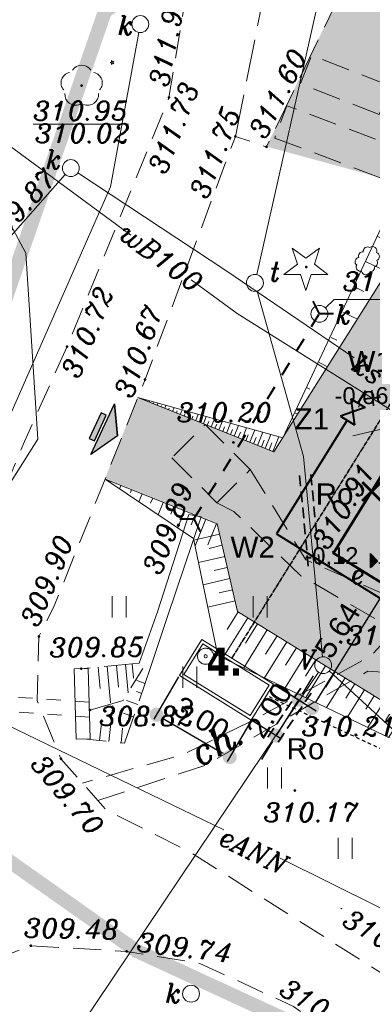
# Model space of a CAD drawing. Extents: x 4615668 to 9294084, y 5334101 to 10688993.
# Tile 17 of 37: x 4651220 to 4651233, y 5338736 to 5338771. Entities that reach past the tile are written whole.
import ezdxf
from ezdxf.enums import TextEntityAlignment as Align

# ---------------------------------------------------------------- set-up
doc = ezdxf.new("R2010")
doc.units = 0
doc.header["$MEASUREMENT"] = 0
for name, pattern in [('BUBZ02', [1.75, 1.25, -0.5]), ('BUIB05', [1, 0.5, -0.5]), ('DASHDOT', [25.4, 12.7, -6.35, 0, -6.35]), ('DASHED', [19.05, 12.7, -6.35]), ('KTCR', [1.5, 1, -0.5]), ('KTJZ01', [2, 1.5, -0.5]), ('l266_500', [1, 0.5, -0.5]), ('l423_500', [2, 1.5, -0.5]), ('l424_500', [1.5, 1, -0.5]), ('l823_500', [1.75, 1.25, -0.5]), ('l824_500', [1.75, 1.25, -0.5])]:
    doc.linetypes.add(name, pattern=pattern)
for name, color, linetype in [('52', 7, 'Continuous'), ('_bloki_instalacje_elektryczne', 102, 'Continuous'), ('DIM', 7, 'Continuous'), ('hatcz', 253, 'Continuous'), ('kreskowanie', 253, 'Continuous'), ('OPIS', 7, 'Continuous'), ('projekt', 202, 'Continuous'), ('sciany', 1, 'Continuous'), ('SZZPZ_922', 7, 'Continuous')]:
    doc.layers.add(name, color=color, linetype=linetype)
for name, color, linetype, lineweight in [('A_SZRAF', 253, 'Continuous', 5), ('A_widok', 8, 'Continuous', 0), ('budynek', 7, 'Continuous', 53), ('chodnik', 7, 'l423_500', 13), ('e_elem_naziemne', 7, 'Continuous', 13), ('eNN', 7, 'Continuous', 13), ('jezdnia', 7, 'l424_500', 13), ('k', 7, 'Continuous', 13), ('k_elem_naziemne', 7, 'Continuous', 13), ('k_opis', 7, 'Continuous', 13), ('k_rzedne', 7, 'Continuous', 13), ('mur', 7, 'Continuous', 13), ('opisy_drog', 7, 'Continuous', 13), ('pkt_wys', 7, 'Continuous', 13), ('PROJEKTOWANA_WODA', 150, 'Continuous', 40), ('przepust', 7, 'l266_500', 40), ('przepust_rzut', 7, 'l266_500', 13), ('rowy', 7, 'l266_500', 13), ('skarpa_dol', 7, 'l824_500', 13), ('skarpa_gora', 7, 'l823_500', 13), ('skarpa_umoc', 7, 'Continuous', 13), ('t', 7, 'Continuous', 13), ('t_elem_naziemne', 7, 'Continuous', 13), ('w', 7, 'Continuous', 13), ('Wymiar', 7, 'Continuous', 9), ('WYPOSAŻENIE', 223, 'Continuous', 9), ('zielen', 7, 'Continuous', 13)]:
    doc.layers.add(name, color=color, linetype=linetype, lineweight=lineweight)
doc.styles.add('ARIAL_CE', font='arial.ttf', dxfattribs={"height": 15})
doc.styles.get("Standard").update_dxf_attribs({"font": 'txt.shx'})
doc.styles.add('Style-ITALIC_1250', font='ITALIC_1250.shx')
doc.styles.add('STYLE2', font='arial.ttf')
doc.styles.add('tomek14', font='ISOCP.shx', dxfattribs={"height": 14})
doc.styles.add('txt', font='TXT', dxfattribs={"height": 0.2})
doc.dimstyles.new('1-500', dxfattribs={"dimtxt": 1, "dimasz": 0.5, "dimexe": 0.18, "dimexo": 0.0625, "dimgap": 0.3, "dimtad": 1, "dimzin": 0, "dimdsep": 46, "dimtxsty": 'STYLE2', "dimblk": 'DOT', "dimcen": 0.09, "dimadec": 0, "dimazin": 0, "dimtfac": 1, "dimtmove": 0, "dimatfit": 0, "dimldrblk": 'DOT', "dimfxl": 0, "dimtolj": 1, "dimtzin": 0, "dimarcsym": 0})

# ---------------------------------------------------------------- blocks, each defined once
blk = doc.blocks.new('G$CA76AC6B6')
at = {"layer": '_bloki_instalacje_elektryczne', "linetype": 'DASHED', "lineweight": 35, "ltscale": 0.03}
for p, q in [((2.452, 14.721), (2.77, 11.338)), ((2.85, 14.758), (3.168, 11.376)), ((2.494, 7.168), (1.315, 5.415)), ((2.858, 6.992), (1.655, 5.204))]:
    blk.add_line(p, q, dxfattribs=at)
for points in [[(11.465, 1.416), (14.031, 5.309), (17.167, 4.666), (19.248, 6.569)], [(11.812, 1.25), (14.208, 4.884), (17.28, 4.255), (19.505, 6.289)]]:
    blk.add_lwpolyline(points, dxfattribs=at)
at = {"layer": 'PROJEKTOWANA_WODA'}
for p, q in [((4.791, 17.725), (4.518, 17.286)), ((4.265, 17.439), (4.403, 16.522)), ((4.265, 17.439), (4.772, 17.133)), ((4.772, 17.133), (3.896, 16.828)), ((3.896, 16.828), (4.403, 16.522)), ((4.141, 16.68), (1.631, 12.645)), ((1.631, 12.645), (16.403, 3.455)), ((21.501, 11.648), (19.442, 12.929)), ((16.403, 3.455), (21.501, 11.648)), ((18.141, 6.33), (18.727, 6.409)), ((18.141, 6.33), (18.824, 5.702)), ((18.727, 6.409), (18.237, 5.623)), ((18.237, 5.623), (18.824, 5.702))]:
    blk.add_line(p, q, dxfattribs=at)
at = {"layer": 'sciany', "color": 11, "lineweight": 0, "ltscale": 40, "const_width": 0.06}
for points in [[(4.76, 17.439), (5.322, 17.501)], [(5.01, 17.751), (5.072, 17.189)], [(6.55, 17.682), (6.612, 17.12)], [(6.3, 17.37), (6.863, 17.432)], [(6.352, 16.908), (6.414, 16.345)], [(7.248, 16.731), (7.81, 16.794)], [(7.498, 17.044), (7.56, 16.481)], [(6.101, 16.595), (6.664, 16.657)], [(8.79, 15.724), (9.352, 15.786)], [(9.04, 16.037), (9.102, 15.474)], [(8.635, 15.445), (8.697, 14.882)], [(8.385, 15.132), (8.947, 15.195)], [(14.551, 12.239), (14.613, 11.676)], [(14.301, 11.926), (14.863, 11.989)], [(15.956, 11.357), (16.018, 10.794)], [(15.706, 11.045), (16.268, 11.107)], [(17.197, 10.251), (17.259, 9.688)], [(16.947, 9.938), (17.509, 10)], [(18.106, 7.235), (18.435, 7.696)], [(18.04, 7.63), (18.501, 7.301)]]:
    blk.add_lwpolyline(points, dxfattribs=at)
at = {"layer": 'Wymiar', "color": 242, "linetype": 'DASHED', "lineweight": 30, "ltscale": 0.01}
for points in [[(9.388, 23.252), (0.042, 8.231)], [(10.146, 22.957), (9.594, 23.3)], [(24.408, 19.76), (24.96, 19.417)], [(25.008, 19.21), (16.434, 5.43)], [(13.833, 1.037), (1.327, 6.877)], [(15.676, 5.725), (16.227, 5.382)], [(16.282, 5.171), (14.042, 1.105)]]:
    blk.add_lwpolyline(points, dxfattribs=at)
at = {"layer": 'Wymiar', "color": 242, "lineweight": 30, "ltscale": 40}
for centre in [(9.467, 23.379), (25.087, 19.338), (16.355, 5.302), (13.969, 0.973)]:
    blk.add_circle(centre, 0.15, dxfattribs=at)
at = {"layer": '_bloki_instalacje_elektryczne', "linetype": 'DASHED', "lineweight": 35, "ltscale": 0.03, "char_height": 0.75, "width": 36.84588, "attachment_point": 1}
for insert in [(3.021, 14.438), (1.991, 5.389), (18.071, 4.752), (13.741, 3.873)]:
    blk.add_mtext('{\\fArial|b0|i0|c238|p34;Ro}', dxfattribs=dict(at, insert=insert))
at = {"layer": 'OPIS', "color": 242, "linetype": 'ByBlock', "char_height": 0.75, "width": 36.84588, "attachment_point": 1}
for s, insert in [('{\\fArial|b0|i0|c238|p34;S1}', (7.66, 23.769)), ('{\\fArial|b0|i0|c238|p34;S2}', (25.679, 19.878)), ('{\\fArial|b0|i0|c238|p34;W1}', (4.151, 19.144)), ('{\\fArial|b0|i0|c238|p34;S3}', (16.262, 6.327)), ('{\\fArial|b0|i0|c238|p34;Ro}', (6.619, 3.444)), ('{\\fArial|b0|i0|c238|p34;S4}', (13.636, 0.776))]:
    blk.add_mtext(s, dxfattribs=dict(at, insert=insert))
at = {"layer": 'PROJEKTOWANA_WODA', "char_height": 0.75, "width": 36.84588, "attachment_point": 1}
for s, insert in [('{\\fArial|b0|i0|c238|p34;Z1}', (2.274, 17.103)), ('{\\fArial|b0|i0|c238|p34;W2}', (0, 12.547)), ('{\\fArial|b0|i0|c238|p34;Tr}', (18.973, 7.482)), ('{\\fArial|b0|i0|c238|p34;Z2}', (18.865, 5.64)), ('{\\fArial|b0|i0|c238|p34;W3}', (16.379, 3.368))]:
    blk.add_mtext(s, dxfattribs=dict(at, insert=insert))
blk = doc.blocks.new('G$CE3CC9D66')
at = {"layer": 'Wymiar', "color": 242, "linetype": 'DASHED', "lineweight": 30, "ltscale": 0.01}
for points in [[(10.146, 22.957), (9.467, 23.379), (0.042, 8.231)], [(15.676, 5.725), (16.355, 5.302)]]:
    blk.add_lwpolyline(points, dxfattribs=at)
at = {"layer": 'Wymiar', "color": 242, "lineweight": 30, "ltscale": 40}
for centre in [(25.087, 19.338), (16.355, 5.302)]:
    blk.add_circle(centre, 0.15, dxfattribs=at)
at = {"layer": 'Wymiar', "lineweight": 0, "ltscale": 40}
blk.add_blockref('G$CA76AC6B6', (0, 0), dxfattribs=at)
blk = doc.blocks.new('G$C46D5DCE7')
at = {"linetype": 'DASHDOT', "lineweight": 0, "ltscale": 0.1}
for p, q in [((1398.2, 1663.5), (1377.2, 1663.5)), ((1387.7, 1674), (1387.7, 1653)), ((0, 1181.8), (16.8, 1181.8)), ((8, 1188.9), (8, 1174.1)), ((1398.2, 10.5), (1377.2, 10.5)), ((1387.7, 0), (1387.7, 21))]:
    blk.add_line(p, q, dxfattribs=at)
at = {"lineweight": 0, "ltscale": 40}
for p, q in [((1380.2, 1656), (1395.2, 1656)), ((1380.2, 18), (1395.2, 18))]:
    blk.add_line(p, q, dxfattribs=at)
for points in [[(1380.2, 1656), (1395.2, 1656), (1395.2, 1671), (1380.2, 1671)], [(14, 1175.8), (14, 1187.8), (2, 1187.8), (2, 1175.8)], [(1380.2, 18), (1395.2, 18), (1395.2, 3), (1380.2, 3)]]:
    blk.add_lwpolyline(points, close=True, dxfattribs=at)
at = {"linetype": 'DASHDOT', "lineweight": 0, "ltscale": 0.1}
for points in [[(1381.2, 1657), (1394.2, 1657), (1394.2, 1670), (1381.2, 1670)], [(13.2, 1176.6), (13.2, 1187), (2.8, 1187), (2.8, 1176.6)], [(1381.2, 17), (1394.2, 17), (1394.2, 4), (1381.2, 4)]]:
    blk.add_lwpolyline(points, close=True, dxfattribs=at)
blk = doc.blocks.new('G$CB8F5CD2F')
at = {"layer": 'sciany', "color": 0, "lineweight": 0, "ltscale": 40}
blk.add_line((153.7, 509), (0, 355.3), dxfattribs=at)
at = {"layer": 'Wymiar', "lineweight": 0, "ltscale": 40}
blk.add_blockref('G$C46D5DCE7', (124.4, 60.5), dxfattribs=at)
blk = doc.blocks.new('WYS')
at = {"layer": '52', "color": 67, "linetype": 'Continuous'}
blk.add_circle((0, 0), 0.08, dxfattribs=at)
blk = doc.blocks.new('506_5')
at = {"layer": 'k_elem_naziemne', "color": 24, "linetype": 'Continuous', "lineweight": 13}
blk.add_circle((0, 0), 0.3, dxfattribs=at)
blk = doc.blocks.new('506_5_1')
at = {"layer": 't_elem_naziemne', "color": 7, "linetype": 'Continuous', "lineweight": 13}
blk.add_circle((0, 0), 0.3, dxfattribs=at)
blk = doc.blocks.new('DI')
at = {"layer": 'SZZPZ_922', "color": 7, "linetype": 'Continuous', "lineweight": 13}
for p, q in [((-0.74, 0), (-0.23, 0.16)), ((-0.23, 0.7), (0.09, 0.27)), ((-0.23, 0.16), (-0.23, 0.7)), ((0.09, 0.27), (0.6, 0.43)), ((0.6, 0.43), (0.28, 0)), ((-0.23, -0.17), (-0.74, 0)), ((-0.23, -0.7), (-0.23, -0.17)), ((0.09, -0.27), (-0.23, -0.7)), ((0.6, -0.43), (0.09, -0.27)), ((0.28, 0), (0.6, -0.43))]:
    blk.add_line(p, q, dxfattribs=at)
blk.add_circle((0, 0), 0.0203, dxfattribs=at)
blk = doc.blocks.new('922_5')
at = {"layer": 'zielen', "linetype": 'Continuous', "lineweight": 13}
h = blk.add_hatch(color=96, dxfattribs=at)
edge = h.paths.add_edge_path()
edge.add_arc((0, 0), 0.05, 0, 360)
at = {"layer": 'zielen', "color": 96, "linetype": 'Continuous', "lineweight": 13}
for centre, start, end in [((0.005, 0.357), 30.1243, 149.8757), ((-0.352, 0.098), 101.9988, 221.9759), ((0.362, 0.098), 318.0241, 78.0012), ((-0.215, -0.321), 174.335, 293.7607), ((0.225, -0.321), 246.2393, 5.665)]:
    blk.add_arc(centre, 0.375, start, end, dxfattribs=at)
blk = doc.blocks.new('501_5_2')
at = {"layer": 'e_elem_naziemne', "linetype": 'Continuous', "lineweight": 13}
h = blk.add_hatch(color=7, dxfattribs=at)
edge = h.paths.add_edge_path()
edge.add_arc((0, 0), 0.125, 0, 360)
blk = doc.blocks.new('921_5')
at = {"layer": 'zielen', "linetype": 'Continuous', "lineweight": 13}
h = blk.add_hatch(color=96, dxfattribs=at)
edge = h.paths.add_edge_path()
edge.add_arc((0, 0), 0.05, 0, 360)
at = {"layer": 'zielen', "color": 96, "linetype": 'Continuous', "lineweight": 13, "flags": 128}
blk.add_lwpolyline([(-0.01, -0.83), (0.17, -0.26), (0.77, -0.26), (0.29, 0.1), (0.47, 0.67), (-0.01, 0.32), (-0.5, 0.67), (-0.31, 0.1), (-0.8, -0.26), (-0.2, -0.26)], close=True, dxfattribs=at)
blk = doc.blocks.new('801_5')
at = {"layer": 'pkt_wys', "linetype": 'Continuous', "lineweight": 13}
h = blk.add_hatch(color=7, dxfattribs=at)
edge = h.paths.add_edge_path()
edge.add_arc((0, 0), 0.05, 0, 360)
blk = doc.blocks.new('940_5')
at = {"layer": 'zielen', "color": 7, "linetype": 'Continuous', "lineweight": 13}
for p, q in [((-2.71, 0.51), (-2.71, 1.26)), ((-2.21, 0.51), (-2.21, 1.26)), ((2.29, 0.51), (2.29, 1.26)), ((2.79, 0.51), (2.79, 1.26)), ((-0.21, -1.99), (-0.21, -1.24)), ((0.29, -1.99), (0.29, -1.24))]:
    blk.add_line(p, q, dxfattribs=at)
blk = doc.blocks.new('G$C3390F2A0')
at = {"layer": 'budynek', "color": 7, "linetype": 'Continuous', "lineweight": 53, "flags": 128}
blk.add_lwpolyline([(112.069, 124.278), (101.783, 130.631), (104.419, 134.898), (114.704, 128.545)], close=True, dxfattribs=at)
at = {"layer": 'chodnik', "color": 7, "linetype": 'KTCR', "lineweight": 13}
blk.add_line((96.051, 134.013), (97.652, 132.411), dxfattribs=at)
at = {"layer": 'chodnik', "color": 7, "linetype": 'KTCR', "lineweight": 13, "flags": 128}
for points in [[(97.258, 161.155), (96.479, 149.993), (95.95, 146.814), (92.335, 137.962), (90.83, 134.595), (88.485, 129.065), (85.987, 121.922), (83.874, 117.569), (83.874, 117.569), (83.874, 117.569), (71.717, 101.681), (68.198, 95.709), (63.915, 87.328), (58.167, 76.235), (58.168, 76.211)], [(116.626, 108.389), (114.554, 108.033), (114.554, 108.033), (114.554, 108.033), (106.236, 113.966), (96.717, 119.999), (93.715, 121.509), (92.12, 123.324), (91.281, 125.389), (91.337, 127.664), (91.881, 128.75), (95.101, 136.793), (95.101, 136.793), (98.306, 145.43), (99.411, 145.057)], [(97.652, 132.411), (98.834, 133.592), (97.233, 135.194), (96.051, 134.013)], [(98.834, 133.592), (100.799, 130.39), (105.499, 128.336)], [(97.652, 132.411), (98.255, 132.111), (100.626, 129.819), (103.534, 128.14), (103.464, 127.359), (103.111, 126.968), (98.796, 124.621), (96.462, 123.482), (92.882, 122.457)], [(93.423, 121.841), (97.241, 123.092), (103.008, 126.436), (103.539, 126.402), (107.403, 121.79), (107.299, 119.317), (104.569, 115.022)], [(66.567, 85.581), (68.455, 89.585), (71.907, 95.028), (75.561, 101.137), (86.607, 114.957), (91.05, 116.682)], [(91.05, 116.682), (94.448, 116.483), (97.042, 116.054), (100.367, 114.528), (112.897, 105.533), (112.897, 105.533), (121.73, 97.085), (136.288, 85.332), (136.288, 85.332), (140.543, 78.104), (140.543, 78.104)]]:
    blk.add_lwpolyline(points, dxfattribs=at)
for points in [[(103.405, 146.208), (100.613, 147.301), (101.009, 148.313), (103.801, 147.219)], [(99.702, 145.37), (103.508, 143.938), (103.94, 145.085), (100.133, 146.517)]]:
    blk.add_lwpolyline(points, close=True, dxfattribs=at)
at = {"layer": 'eNN', "color": 1, "linetype": 'Continuous', "lineweight": 13, "flags": 128}
for points in [[(86.136, 126.49), (91.295, 134.671), (90.871, 141.279), (88.215, 146.238), (85.263, 152.307)], [(78.852, 117.589), (84.667, 127.2), (97.9, 120.803)], [(99.894, 119.788), (108.838, 115.343), (108.736, 115.104), (105.035, 109.667)]]:
    blk.add_lwpolyline(points, dxfattribs=at)
at = {"layer": 'jezdnia', "color": 7, "linetype": 'KTJZ01', "lineweight": 13, "flags": 128}
for points in [[(98.306, 145.43), (100.157, 154.619), (99.991, 161.063), (99.991, 161.063)], [(114.426, 159.847), (107.518, 157.234), (104.849, 154.962), (102.693, 151.862), (99.411, 145.057)]]:
    blk.add_lwpolyline(points, dxfattribs=at)
at = {"layer": 'k', "color": 24, "linetype": 'Continuous', "lineweight": 13}
for p, q in [((92.721, 144.137), (98, 140.639)), ((81.262, 131.599), (92.272, 144.077)), ((98, 140.639), (102.524, 137.562))]:
    blk.add_line(p, q, dxfattribs=at)
at = {"layer": 'k', "color": 24, "linetype": 'Continuous', "lineweight": 13, "flags": 128}
blk.add_lwpolyline([(89.556, 134.738), (90.389, 135.693), (93.872, 143.64), (94.88, 149.122)], dxfattribs=at)
at = {"layer": 'k_rzedne', "color": 24, "linetype": 'Continuous', "lineweight": 13, "flags": 128}
blk.add_lwpolyline([(101.501, 139.335), (101.812, 139.639), (104.563, 139.639)], dxfattribs=at)
at = {"layer": 'mur', "color": 7, "linetype": 'Continuous', "lineweight": 13}
for p, q in [((93.089, 126.528), (92.589, 126.516)), ((92.589, 126.516), (92.653, 124.024)), ((93.089, 126.528), (93.153, 124.036)), ((93.153, 124.036), (92.653, 124.024))]:
    blk.add_line(p, q, dxfattribs=at)
at = {"layer": 'przepust', "color": 7, "linetype": 'Continuous', "lineweight": 40}
for p, q in [((101.009, 138.671), (101.27, 139.097)), ((100.488, 137.818), (100.748, 138.244)), ((99.966, 136.964), (100.227, 137.391)), ((99.445, 136.111), (99.705, 136.538)), ((98.923, 135.258), (99.184, 135.685)), ((98.401, 134.405), (98.662, 134.831)), ((97.88, 133.551), (98.141, 133.978)), ((97.358, 132.698), (97.619, 133.125)), ((96.837, 131.845), (97.098, 132.272))]:
    blk.add_line(p, q, dxfattribs=at)
at = {"layer": 'przepust', "color": 7, "linetype": 'Continuous', "lineweight": 40, "flags": 128}
for points in [[(101.787, 139.128), (101.287, 139.125), (101.062, 139.571)], [(96.337, 131.842), (96.837, 131.845), (97.062, 131.399)]]:
    blk.add_lwpolyline(points, dxfattribs=at)
at = {"layer": 'przepust_rzut', "color": 7, "linetype": 'BUIB05', "lineweight": 13, "flags": 128}
for points in [[(93.108, 125.333), (82.738, 126.044), (72.636, 128.217)], [(93.135, 124.799), (82.581, 125.569), (72.479, 127.71)]]:
    blk.add_lwpolyline(points, dxfattribs=at)
at = {"layer": 'rowy', "color": 7, "linetype": 'Continuous', "lineweight": 13, "flags": 128}
for points in [[(97.088, 131.921), (96.659, 131.994), (95.542, 128.536), (94.893, 126.717)], [(97.088, 131.921), (95.898, 128.381), (95.3, 126.564)]]:
    blk.add_lwpolyline(points, dxfattribs=at)
at = {"layer": 'skarpa_dol', "color": 7, "linetype": 'BUBZ02', "lineweight": 13, "flags": 128}
blk.add_lwpolyline([(93.147, 125.051), (94.327, 125.394), (95.028, 126.53)], dxfattribs=at)
at = {"layer": 'skarpa_gora', "color": 7, "linetype": 'BUBZ02', "lineweight": 13}
blk.add_line((94.893, 126.717), (92.839, 126.522), dxfattribs=at)
at = {"layer": 'skarpa_gora', "color": 7, "linetype": 'BUBZ02', "lineweight": 13, "flags": 128}
blk.add_lwpolyline([(95.3, 126.564), (94.374, 123.875), (92.903, 124.03)], dxfattribs=at)
at = {"layer": 'skarpa_umoc', "color": 7, "linetype": 'Continuous', "lineweight": 13}
for p, q in [((93.754, 126.609), (93.878, 125.309)), ((94.089, 126.641), (94.163, 125.862)), ((94.406, 126.671), (94.502, 125.666)), ((94.649, 126.694), (94.698, 126.183)), ((93.44, 126.579), (93.512, 125.817)), ((95.105, 125.999), (94.805, 126.102)), ((94.984, 125.646), (94.796, 125.71)), ((93.823, 123.933), (93.958, 125.22)), ((94.848, 125.252), (94.448, 125.389)), ((94.698, 124.817), (94.333, 124.943)), ((93.49, 123.968), (93.566, 124.685)), ((94.251, 123.888), (94.306, 124.409))]:
    blk.add_line(p, q, dxfattribs=at)
at = {"layer": 't', "color": 30, "linetype": 'Continuous', "lineweight": 13, "flags": 128}
for points in [[(99.063, 140.518), (104.126, 163.066)], [(101.391, 126.947), (100.722, 134.063), (99.078, 139.935)], [(89.49, 108.845), (89.751, 109.272), (99.334, 123.557), (101.252, 126.401)], [(101.636, 126.449), (110.604, 118.184), (111.412, 117.469)]]:
    blk.add_lwpolyline(points, dxfattribs=at)
at = {"layer": 'w', "color": 160, "linetype": 'Continuous', "lineweight": 13, "flags": 128}
for points in [[(82.968, 152.394), (83.071, 150.431), (94.602, 141.916)], [(96.743, 140.336), (98.365, 139.138), (107.387, 133.466)]]:
    blk.add_lwpolyline(points, dxfattribs=at)
at = {"layer": 'e_elem_naziemne', "color": 7, "linetype": 'Continuous', "lineweight": 13, "rotation": 304.4469932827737}
blk.add_blockref('501_5_2', (102.085, 130.364), dxfattribs=at)
at = {"layer": 'k_elem_naziemne', "color": 24, "linetype": 'Continuous', "lineweight": 13}
for p, rotation in [((94.934, 149.418), 278.7330045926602), ((92.471, 144.302), 270.0657799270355), ((101.287, 139.125), 308.3798370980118), ((96.733, 114.978), 282.0044707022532)]:
    blk.add_blockref('506_5', p, dxfattribs=dict(at, rotation=rotation))
at = {"layer": 'pkt_wys', "color": 7, "linetype": 'Continuous', "lineweight": 13}
for p in [(95.95, 146.814), (98.306, 145.43), (99.411, 145.057), (92.335, 137.962), (95.101, 136.793), (98.235, 134.559), (96.837, 131.845), (101.781, 130.669), (91.337, 127.664), (92.839, 126.522), (93.147, 125.051), (100.61, 123.78), (92.12, 123.324), (100.416, 122.195), (91.05, 116.682), (94.448, 116.483)]:
    blk.add_blockref('801_5', p, dxfattribs=at)
at = {"layer": 'pkt_wys', "color": 7, "linetype": 'Continuous', "lineweight": 13, "xscale": 0.1, "yscale": 0.1, "zscale": 0.1, "rotation": 0.06577989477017}
blk.add_blockref('WYS', (102.064, 118.001), dxfattribs=at)
at = {"layer": 't_elem_naziemne', "color": 7, "linetype": 'Continuous', "lineweight": 13}
for p, rotation in [((98.997, 140.224), 287.2078462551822), ((101.419, 126.649), 270.0657798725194)]:
    blk.add_blockref('506_5_1', p, dxfattribs=dict(at, rotation=rotation))
at = {"layer": 'zielen', "color": 96, "linetype": 'Continuous', "lineweight": 13}
for name, p in [('922_5', (92.85, 147.231)), ('921_5', (100.819, 140.788))]:
    blk.add_blockref(name, p, dxfattribs=at)
at = {"layer": 'zielen', "color": 96, "linetype": 'Continuous', "lineweight": 13, "xscale": 0.1, "yscale": 0.1, "zscale": 0.1, "rotation": 0.06577989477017}
blk.add_blockref('DI', (93.938, 148.052), dxfattribs=at)
at = {"layer": 'zielen', "color": 7, "linetype": 'Continuous', "lineweight": 13}
for p in [(96.646, 127.835), (102.156, 121.756)]:
    blk.add_blockref('940_5', p, dxfattribs=at)
at = {"layer": 'e_elem_naziemne', "color": 7, "linetype": 'Continuous', "lineweight": 13, "style": 'Style-ITALIC_1250'}
blk.add_text('e', height=0.68, dxfattribs=at).set_placement((102.387, 129.539))
at = {"layer": 'eNN', "color": 1, "linetype": 'Continuous', "lineweight": 13, "insert": (97.66, 120.319), "char_height": 0.68, "attachment_point": 7, "rotation": 333.5733, "line_spacing_factor": 0.722892, "style": 'txt'}
blk.add_mtext('\\FITALIC_1250.shx;eANN', dxfattribs=at)
at = {"layer": 'k_elem_naziemne', "color": 24, "linetype": 'Continuous', "lineweight": 13, "style": 'Style-ITALIC_1250'}
for p in [(94.13, 149.035), (91.57, 144.273), (101.842, 138.768), (95.812, 114.658)]:
    blk.add_text('k', height=0.68, dxfattribs=at).set_placement(p)
at = {"layer": 'k_opis', "color": 24, "linetype": 'Continuous', "lineweight": 13, "insert": (102.368, 137.171), "char_height": 0.68, "attachment_point": 7, "rotation": 325.7893, "line_spacing_factor": 0.722892, "style": 'txt'}
blk.add_mtext('\\FITALIC_1250.shx;ks', dxfattribs=at)
at = {"layer": 'k_rzedne', "color": 24, "linetype": 'Continuous', "lineweight": 13, "style": 'Style-ITALIC_1250'}
blk.add_text('311.08', height=0.68, dxfattribs=at).set_placement((102.112, 139.939))
at = {"layer": 'k_rzedne', "color": 24, "linetype": 'Continuous', "lineweight": 13, "char_height": 0.68, "line_spacing_factor": 0.722892, "style": 'txt'}
for s, insert, attachment_point, rotation in [('\\FITALIC_1250.shx;\\L310.95', (91.13, 145.997), 7, 0.0658), ('\\FITALIC_1250.shx;310.02', (91.195, 145.877), 1, 0.0658), ('\\FITALIC_1250.shx;309.87', (89.257, 141.85), 1, 48.2079)]:
    blk.add_mtext(s, dxfattribs=dict(at, insert=insert, attachment_point=attachment_point, rotation=rotation))
at = {"layer": 'opisy_drog', "color": 7, "linetype": 'Continuous', "lineweight": 13, "style": 'Style-ITALIC_1250'}
blk.add_text('ch.', height=0.94, rotation=29.5206, dxfattribs=at).set_placement((97.683, 123.922), align=Align.MIDDLE_CENTER)
at = {"layer": 'pkt_wys', "color": 7, "linetype": 'Continuous', "lineweight": 13, "style": 'Style-ITALIC_1250'}
for s, rotation, p in [('311.90', 79.0543, (95.914, 147.147)), ('311.60', 63.2962, (99.362, 145.288)), ('311.73', 69.2028, (95.83, 144.036)), ('311.75', 69.0997, (97.301, 143.157)), ('310.72', 67.9058, (92.742, 136.786)), ('310.67', 71.0482, (94.642, 136.085)), ('310.91', 58.929, (101.568, 130.694)), ('309.89', 69.6236, (95.64, 129.805)), ('309.90', 67.6572, (91.295, 127.951)), ('309.85', 0.4035, (91.711, 126.936)), ('309.70', 309.9575, (91.006, 123.122)), ('309.48', 358.9391, (90.8, 116.981)), ('309.74', 352.7555, (94.782, 116.497)), ('310.20', 328.8384, (99.812, 114.98))]:
    blk.add_text(s, height=0.68, rotation=rotation, dxfattribs=at).set_placement(p)
for s, p in [('310.20', (96.226, 135.286)), ('311.00', (102.231, 127.37)), ('308.82', (93.474, 124.5)), ('310.21', (100.655, 124.132)), ('310.17', (99.309, 121.083))]:
    blk.add_text(s, height=0.68, dxfattribs=at).set_placement(p)
at = {"layer": 'pkt_wys', "color": 7, "linetype": 'Continuous', "lineweight": 13, "insert": (102.049, 117.435), "char_height": 0.68, "attachment_point": 7, "rotation": 329.3682, "line_spacing_factor": 0.722892, "style": 'txt'}
blk.add_mtext('\\FITALIC_1250.shx;310.25', dxfattribs=at)
at = {"layer": 't_elem_naziemne', "color": 7, "linetype": 'Continuous', "lineweight": 13, "style": 'Style-ITALIC_1250'}
for s, p in [('t', (99.498, 140.288)), ('V', (100.55, 126.497))]:
    blk.add_text(s, height=0.68, dxfattribs=at).set_placement(p)
at = {"layer": 'w', "color": 160, "linetype": 'Continuous', "lineweight": 13, "insert": (95.672, 141.125), "char_height": 0.68, "attachment_point": 5, "rotation": 323.5593, "line_spacing_factor": 0.722892, "style": 'txt'}
blk.add_mtext('\\FITALIC_1250.shx;wB100', dxfattribs=at)
blk = doc.blocks.new('G$C21B962D8')
at = {"layer": 'A_widok', "color": 251}
for p, q in [((15.219, 32.153), (15.705, 29.61)), ((16.96, 31.245), (16.009, 29.421)), ((17.63, 30.837), (17.152, 29.922)), ((18.506, 30.38), (17.517, 28.483)), ((19.382, 29.923), (18.866, 28.933)), ((20.259, 29.466), (19.2, 27.436)), ((21.135, 29.009), (20.585, 27.954)), ((13.05, 28.619), (13.688, 28.224)), ((22.011, 28.552), (20.883, 26.388)), ((22.887, 28.095), (22.304, 26.975)), ((12.612, 27.941), (13.946, 26.865)), ((23.764, 27.638), (22.59, 25.387)), ((12.152, 27.198), (12.79, 26.804)), ((24.64, 27.181), (24.023, 25.997)), ((25.516, 26.724), (24.248, 24.291)), ((11.752, 26.344), (13.184, 25.652)), ((26.393, 26.267), (25.741, 25.018)), ((27.269, 25.81), (25.238, 21.916)), ((11.333, 25.449), (11.994, 25.129)), ((28.145, 25.353), (27.227, 23.593)), ((29.021, 24.896), (26.926, 20.878)), ((10.914, 24.553), (12.125, 23.968)), ((29.802, 24.329), (28.056, 23.08)), ((10.495, 23.658), (11.101, 23.365)), ((30.377, 23.525), (26.965, 20.853)), ((10.076, 22.763), (11.067, 22.284)), ((30.952, 22.721), (29.54, 21.711)), ((9.657, 21.868), (10.142, 21.633)), ((31.527, 21.917), (28.618, 19.837)), ((32.102, 21.113), (31.023, 20.342)), ((9.238, 20.973), (10.009, 20.6)), ((32.677, 20.309), (29.793, 19.114)), ((8.819, 20.078), (9.182, 19.902)), ((8.455, 19.156), (8.95, 18.916)), ((33.741, 18.822), (29.793, 19.114)), ((32.404, 17.171), (29.793, 19.114)), ((8.025, 18.266), (8.223, 18.17)), ((31.16, 15.634), (28.812, 17.536)), ((7.595, 17.376), (7.892, 17.232)), ((31.782, 16.403), (30.76, 17.23)), ((7.165, 16.486), (7.264, 16.438)), ((1.159, 16.138), (5.989, 14.205)), ((1.159, 16.138), (6.305, 14.707)), ((1.296, 16.083), (1.302, 16.098)), ((1.433, 16.028), (1.44, 16.043)), ((1.571, 15.973), (1.589, 16.018)), ((1.708, 15.918), (1.72, 15.948)), ((1.845, 15.863), (1.875, 15.939)), ((1.982, 15.809), (2, 15.854)), ((2.119, 15.754), (2.161, 15.859)), ((2.256, 15.699), (2.28, 15.759)), ((2.393, 15.644), (2.447, 15.78)), ((29.917, 14.098), (27.761, 15.844)), ((2.53, 15.589), (2.56, 15.664)), ((2.667, 15.534), (2.733, 15.7)), ((2.804, 15.479), (2.84, 15.57)), ((2.941, 15.425), (3.019, 15.62)), ((3.078, 15.37), (3.12, 15.475)), ((3.215, 15.315), (3.306, 15.541)), ((3.489, 15.205), (3.592, 15.461)), ((6.735, 15.596), (6.834, 15.549)), ((30.539, 14.866), (29.612, 15.616)), ((3.352, 15.26), (3.4, 15.381)), ((3.626, 15.15), (3.681, 15.286)), ((3.763, 15.095), (3.878, 15.382)), ((3.9, 15.041), (3.961, 15.191)), ((4.037, 14.986), (4.164, 15.302)), ((4.174, 14.931), (4.241, 15.097)), ((4.312, 14.876), (4.45, 15.222)), ((4.586, 14.766), (4.736, 15.143)), ((4.86, 14.657), (5.022, 15.063)), ((4.449, 14.821), (4.521, 15.002)), ((4.723, 14.712), (4.801, 14.907)), ((4.997, 14.602), (5.081, 14.813)), ((5.134, 14.547), (5.309, 14.984)), ((5.271, 14.492), (5.361, 14.718)), ((5.408, 14.437), (5.595, 14.904)), ((5.682, 14.328), (5.881, 14.824)), ((5.956, 14.218), (6.167, 14.745)), ((5.545, 14.382), (5.641, 14.623)), ((5.819, 14.273), (5.922, 14.529)), ((28.673, 12.562), (26.709, 14.152)), ((29.295, 13.33), (28.464, 14.003)), ((0.187, 13.166), (0.179, 13.146)), ((0.563, 13.016), (0.514, 12.894)), ((0.939, 12.865), (0.899, 12.764)), ((1.315, 12.715), (1.202, 12.431)), ((1.692, 12.564), (1.619, 12.382)), ((2.068, 12.414), (1.889, 11.968)), ((2.444, 12.263), (2.338, 11.999)), ((27.429, 11.026), (25.658, 12.46)), ((28.051, 11.794), (27.316, 12.389)), ((2.82, 12.112), (2.577, 11.504)), ((3.196, 11.962), (3.058, 11.617)), ((3.572, 11.811), (3.194, 10.866)), ((3.949, 11.661), (3.646, 10.905)), ((4.059, 11.281), (3.152, 11.068)), ((4.152, 10.887), (3.693, 10.779)), ((4.244, 10.493), (3.318, 10.274)), ((26.186, 9.489), (24.607, 10.768)), ((26.807, 10.258), (26.168, 10.775)), ((4.337, 10.098), (3.869, 9.988)), ((4.43, 9.704), (3.483, 9.481)), ((4.523, 9.309), (4.044, 9.197)), ((25.564, 8.721), (25.02, 9.161)), ((4.616, 8.915), (3.648, 8.687)), ((24.942, 7.953), (23.555, 9.076)), ((4.722, 8.53), (4.333, 7.901)), ((5.067, 8.317), (4.183, 6.89)), ((5.411, 8.104), (4.981, 7.409)), ((5.756, 7.891), (4.918, 6.537)), ((6.445, 7.464), (5.652, 6.184)), ((6.1, 7.677), (5.693, 7.019)), ((23.698, 6.417), (22.504, 7.384)), ((24.32, 7.185), (23.872, 7.548)), ((7.134, 7.037), (6.386, 5.83)), ((6.789, 7.251), (6.404, 6.629)), ((7.478, 6.824), (7.116, 6.239)), ((7.823, 6.611), (7.121, 5.477)), ((8.167, 6.398), (7.828, 5.849)), ((8.512, 6.184), (7.855, 5.124)), ((8.856, 5.971), (8.539, 5.459)), ((9.201, 5.758), (8.589, 4.77)), ((22.454, 4.881), (21.452, 5.692)), ((23.076, 5.649), (22.724, 5.934)), ((9.545, 5.545), (9.251, 5.069)), ((9.89, 5.331), (9.324, 4.417)), ((10.234, 5.118), (9.963, 4.679)), ((10.579, 4.905), (10.058, 4.063)), ((10.923, 4.692), (10.674, 4.289)), ((11.268, 4.478), (10.792, 3.71)), ((11.612, 4.265), (11.386, 3.899)), ((21.832, 4.113), (21.576, 4.32)), ((11.957, 4.052), (11.527, 3.357)), ((21.211, 3.344), (20.401, 4)), ((12.302, 3.839), (12.098, 3.509)), ((12.646, 3.625), (12.261, 3.003)), ((12.991, 3.412), (12.809, 3.119)), ((13.335, 3.199), (12.995, 2.65)), ((13.68, 2.986), (13.521, 2.73)), ((14.024, 2.772), (13.73, 2.297)), ((14.369, 2.559), (14.233, 2.34)), ((20.589, 2.576), (20.428, 2.706)), ((14.713, 2.346), (14.464, 1.943)), ((15.058, 2.133), (14.944, 1.95)), ((19.967, 1.808), (19.35, 2.308)), ((15.402, 1.919), (15.198, 1.59)), ((15.747, 1.706), (15.656, 1.56)), ((16.091, 1.493), (15.933, 1.237)), ((16.436, 1.28), (16.368, 1.17)), ((16.78, 1.066), (16.667, 0.883)), ((19.345, 1.04), (19.28, 1.093)), ((17.125, 0.853), (17.08, 0.78)), ((17.469, 0.64), (17.401, 0.53)), ((17.814, 0.427), (17.791, 0.39)), ((18.158, 0.213), (18.136, 0.177)), ((18.723, 0.272), (18.689, 0.299))]:
    blk.add_line(p, q, dxfattribs=at)
at = {"layer": 'A_widok', "color": 251, "lineweight": 0, "ltscale": 40}
for p, q in [((14.219, 30.535), (13.426, 29.261)), ((14.219, 30.535), (15.705, 29.61)), ((14.516, 30.35), (13.723, 29.076)), ((14.813, 30.165), (14.021, 28.891)), ((15.11, 29.98), (14.318, 28.707)), ((15.407, 29.795), (14.615, 28.522)), ((15.705, 29.61), (14.912, 28.337)), ((13.426, 29.261), (14.912, 28.337))]:
    blk.add_line(p, q, dxfattribs=at)
at = {"layer": 'A_widok', "color": 251}
for points in [[(6.305, 14.707), (12.152, 27.198), (12.152, 27.198), (15.219, 32.153), (29.62, 24.584), (29.62, 24.584), (33.741, 18.822), (18.503, 0)], [(15.491, 29.743), (15.491, 29.743), (25.314, 23.631), (24.51, 22.363), (29.793, 19.114), (18.096, 0.291)], [(5.989, 14.205), (14.28, 27.396), (14.912, 28.337), (14.912, 28.337)], [(18.503, 0), (4.703, 8.542), (3.972, 11.651), (0, 13.241)], [(18.503, 0), (4.005, 6.976), (3.14, 11.124), (0, 13.241)]]:
    blk.add_lwpolyline(points, dxfattribs=at)
blk.add_circle((18.952, 25.162), 0.00906, dxfattribs=at)
blk = doc.blocks.new('G$C8E15AEAE')
at = {"layer": 'sciany', "lineweight": 0, "ltscale": 40, "const_width": 0.1}
for points in [[(0.035, 0.035), (0.702, 0.702)], [(0.035, 0.702), (0.702, 0.035)]]:
    blk.add_lwpolyline(points, dxfattribs=at)
blk = doc.blocks.new('G$C01146726')
at = {"layer": 'zielen', "color": 3}
for centre, start, end in [((0.283, 0.586), 40.8744, 174.7219), ((0.523, 0.602), 24.7268, 146.6225), ((0.76, 0.553), 359.5406, 131.7552), ((0.151, 0.451), 96.6457, 228.8454), ((0.866, 0.408), 281.7556, 72.5372), ((0.154, 0.227), 132.8485, 285.7031), ((0.329, 0.151), 207.3677, 311.9829), ((0.526, 0.154), 229.9389, 338.22), ((0.751, 0.223), 236.0983, 14.181)]:
    blk.add_arc(centre, 0.151, start, end, dxfattribs=at)
blk = doc.blocks.new('G$C141BEE7E')
at = {"layer": 'WYPOSAŻENIE', "color": 0, "lineweight": 0, "ltscale": 40}
blk.add_lwpolyline([(0, 0), (2, 0), (2, 4), (0, 4)], close=True, dxfattribs=at)
at = {"layer": 'WYPOSAŻENIE', "color": 0, "linetype": 'DASHED', "lineweight": 0, "ltscale": 15}
blk.add_lwpolyline([(0.15, 0.15), (1.85, 0.15), (1.85, 3.85), (0.15, 3.85)], close=True, dxfattribs=at)
blk.add_circle((1.426, 3.426), 0.382, dxfattribs=at)
at = {"layer": 'WYPOSAŻENIE', "color": 0, "lineweight": 0, "ltscale": 40}
blk.add_circle((1.426, 3.426), 0.075, dxfattribs=at)
blk = doc.blocks.new('_Dot')
at = {"color": 0, "linetype": 'ByBlock', "lineweight": -2}
blk.add_line((-0.5, 0), (-1, 0), dxfattribs=at)
at = {"color": 0, "linetype": 'ByBlock', "const_width": 0.5}
blk.add_lwpolyline([(-0.25, 0, 1), (0.25, 0, 1)], format="xyb", close=True, dxfattribs=at)
blk = doc.blocks.new('*D3926')
at = {"layer": 'Defpoints', "color": 0, "lineweight": 0, "ltscale": 40}
for p in [(4651225.96, 5338747.53), (4651228.555, 5338746.023), (4651227.745, 5338744.628)]:
    blk.add_point(p, dxfattribs=at)
at = {"layer": 'DIM', "color": 0, "lineweight": -2, "ltscale": 40}
for p, q in [((4651225.929, 5338747.476), (4651225.059, 5338745.979)), ((4651225.582, 5338745.884), (4651227.313, 5338744.879)), ((4651228.524, 5338745.969), (4651227.654, 5338744.472))]:
    blk.add_line(p, q, dxfattribs=at)
at = {"layer": 'DIM', "color": 0, "linetype": 'ByBlock', "lineweight": -2, "ltscale": 40, "xscale": 0.5, "yscale": 0.5, "zscale": 0.5}
for p, rotation in [((4651225.15, 5338746.135), 149.8505344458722), ((4651227.745, 5338744.628), 329.8505344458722)]:
    blk.add_blockref('_Dot', p, dxfattribs=dict(at, rotation=rotation))
at = {"layer": 'DIM', "color": 0, "lineweight": 0, "ltscale": 40, "insert": (4651226.746, 5338745.998), "char_height": 0.75, "attachment_point": 5, "rotation": 329.8505, "style": 'STYLE2'}
blk.add_mtext('\\A1;3.00 ', dxfattribs=at)
blk = doc.blocks.new('*D3927')
at = {"layer": 'Defpoints', "color": 0, "lineweight": 0, "ltscale": 40}
for p in [(4651229.3, 5338747.219), (4651230.191, 5338746.665), (4651228.507, 5338745.946)]:
    blk.add_point(p, dxfattribs=at)
at = {"layer": 'DIM', "color": 0, "lineweight": -2, "ltscale": 40}
for p, q in [((4651230.455, 5338747.089), (4651230.719, 5338747.514)), ((4651229.353, 5338747.186), (4651230.344, 5338746.57)), ((4651229.398, 5338745.391), (4651230.191, 5338746.665)), ((4651228.56, 5338745.913), (4651229.551, 5338745.296)), ((4651229.134, 5338744.967), (4651228.87, 5338744.542))]:
    blk.add_line(p, q, dxfattribs=at)
at = {"layer": 'DIM', "color": 0, "linetype": 'ByBlock', "lineweight": -2, "ltscale": 40, "xscale": 0.5, "yscale": 0.5, "zscale": 0.5}
for p, rotation in [((4651230.191, 5338746.665), 238.1117075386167), ((4651229.398, 5338745.391), 58.11170753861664)]:
    blk.add_blockref('_Dot', p, dxfattribs=dict(at, rotation=rotation))
at = {"layer": 'DIM', "color": 0, "lineweight": 0, "ltscale": 40, "insert": (4651229.152, 5338746.287), "char_height": 0.75, "attachment_point": 5, "rotation": 58.1117, "style": 'STYLE2'}
blk.add_mtext('\\A1;\\A1;2.00', dxfattribs=at)
blk = doc.blocks.new('*D3928')
at = {"layer": 'Defpoints', "color": 0, "lineweight": 0, "ltscale": 40}
for p in [(4651232.98, 5338751.574), (4651233.641, 5338751.162), (4651229.3, 5338747.219)]:
    blk.add_point(p, dxfattribs=at)
at = {"layer": 'DIM', "color": 0, "lineweight": -2, "ltscale": 40}
for p, q in [((4651233.033, 5338751.541), (4651233.794, 5338751.067)), ((4651230.925, 5338746.797), (4651233.377, 5338750.738)), ((4651229.353, 5338747.186), (4651230.814, 5338746.277))]:
    blk.add_line(p, q, dxfattribs=at)
at = {"layer": 'DIM', "color": 0, "linetype": 'ByBlock', "lineweight": -2, "ltscale": 40, "xscale": 0.5, "yscale": 0.5, "zscale": 0.5}
for p, rotation in [((4651233.641, 5338751.162), 58.11170754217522), ((4651230.661, 5338746.372), 238.1117075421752)]:
    blk.add_blockref('_Dot', p, dxfattribs=dict(at, rotation=rotation))
at = {"layer": 'DIM', "color": 0, "lineweight": 0, "ltscale": 40, "insert": (4651231.571, 5338749.128), "char_height": 0.75, "attachment_point": 5, "rotation": 58.1117, "style": 'STYLE2'}
blk.add_mtext('\\A1;5.64 ', dxfattribs=at)

msp = doc.modelspace()

# ---------------------------------------------------------------- hatches: boundary and pattern name
at = {"layer": 'A_SZRAF', "lineweight": 0, "transparency": 33554687}
h = msp.add_hatch(dxfattribs=at)
h.set_pattern_fill('HONEY', color=256, angle=360)
h.set_pattern_definition([(360, (-68558.77793, 28680.40003), (0.1875, 0.108253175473), [0.125, -0.25]), (120, (-68558.77793, 28680.40003), (-0.1875, 0.108253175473), [0.125, -0.25]), (60, (-68558.77793, 28680.40003), (2e-16, 0.2165063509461), [-0.25, 0.125])])
h.paths.add_polyline_path([(4651237.542, 5338771.82), (4651236.75, 5338770.546), (4651238.236, 5338769.621), (4651229.313, 5338755.489), (4651224.483, 5338757.422), (4651223.324, 5338754.526), (4651227.296, 5338752.936), (4651228.027, 5338749.827), (4651241.396, 5338741.552), (4651253.107, 5338760.367), (4651247.848, 5338763.639), (4651248.638, 5338764.916), (4651237.542, 5338771.82)], is_closed=False)
h.paths.add_polyline_path([(4651237.64, 5338762.971), (4651238.064, 5338762.707), (4651237.536, 5338761.858), (4651238.895, 5338761.013), (4651242.275, 5338766.447), (4651252.338, 5338760.186), (4651243.094, 5338745.327), (4651233.031, 5338751.588), (4651236.416, 5338757.028), (4651235.053, 5338757.867), (4651234.525, 5338757.018), (4651234.1, 5338757.282)], flags=16)
at = {"layer": 'hatcz', "lineweight": 0, "transparency": 33554687}
h = msp.add_hatch(dxfattribs=at)
h.set_pattern_fill('AR-CONC', color=256, scale=0.1)
h.set_pattern_definition([(50, (-17089.9451, 1897.2644), (0.7172601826, -0.062752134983), [0.075, -0.825]), (355, (-17089.9451, 1897.2644), (-0.13875133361, 0.7521921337), [0.06, -0.66]), (100.45144446, (-17089.8853, 1897.25915), (0.57850884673, 0.68943999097), [0.063740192, -0.701142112]), (46.1842, (-17089.9451, 1897.4644), (1.06724133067, -0.16551928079), [0.1125, -1.2375]), (96.63563549, (-17089.8562, 1897.4506), (0.93466194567, 0.97411860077), [0.095610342, -1.05171376]), (351.18416399, (-17089.9451, 1897.4644), (0.93466194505, 0.97411860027), [0.09, -0.990000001]), (21, (-17089.8451, 1897.4144), (0.59690705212, -0.402618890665), [0.075, -0.825]), (326, (-17089.8451, 1897.4144), (0.24331533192, 0.72515004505), [0.06, -0.66]), (71.45144474, (-17089.79536, 1897.3808), (0.84022237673, 0.322531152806), [0.06374019, -0.701142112]), (37.5, (-17089.9451, 1897.26438), (0.012159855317, 0.332893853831), [0, -0.652, 0, -0.67, 0, -0.6625]), (7.5, (-17089.9451, 1897.26438), (0.263069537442, 0.394411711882), [0, -0.382, 0, -0.637, 0, -0.2525]), (327.5, (-17090.1681, 1897.26438), (0.533822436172, -0.022554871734), [0, -0.25, 0, -0.78, 0, -1.035]), (317.5, (-17090.2681, 1897.2644), (0.583186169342, 0.100104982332), [0, -0.325, 0, -0.518, 0, -0.735])])
edge = h.paths.add_edge_path()
edge.add_line((4651233.816, 5338764.922), (4651229.051, 5338766.315))
edge.add_line((4651229.051, 5338766.315), (4651232.333, 5338773.12))
edge.add_line((4651232.333, 5338773.12), (4651234.489, 5338776.22))
edge.add_line((4651234.489, 5338776.22), (4651237.158, 5338778.492))
edge.add_line((4651237.158, 5338778.492), (4651238.782, 5338779.106))
edge.add_line((4651238.782, 5338779.106), (4651241.474, 5338777.281))
edge.add_line((4651241.474, 5338777.281), (4651237.54, 5338771.799))
edge.add_line((4651237.54, 5338771.799), (4651235.202, 5338768.347))
edge.add_line((4651235.202, 5338768.347), (4651233.148, 5338765.196))
edge.add_line((4651233.148, 5338765.196), (4651229.051, 5338766.315))
at = {"layer": 'kreskowanie', "lineweight": 25, "ltscale": 2}
h = msp.add_hatch(color=256, dxfattribs=at)
h.dxf.hatch_style = 1
h.paths.add_polyline_path([(4651223.656, 5338757.181), (4651222.82, 5338755.376), (4651223.759, 5338756.037)])
h = msp.add_hatch(color=256, dxfattribs=at)
h.dxf.hatch_style = 1
h.paths.add_polyline_path([(4651222.946, 5338755.862), (4651223.366, 5338756.77), (4651223.185, 5338756.854), (4651222.765, 5338755.946)])
at = {"layer": 'OPIS'}
h = msp.add_hatch(dxfattribs=at)
h.set_pattern_fill('ANSI31', color=256, scale=0.02, angle=178.8181)
h.set_pattern_definition([(223.818058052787, (14176510.3558263, 15823247.4996186), (0.00173092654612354, -0.0018038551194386), [])])
h.paths.add_polyline_path([(4651232.733, 5338751.358), (4651232.743, 5338751.857), (4651232.988, 5338751.601)])

# ---------------------------------------------------------------- linework, layer by layer
at = {"layer": 'kreskowanie', "lineweight": 25, "ltscale": 2}
msp.add_line((4651223.759, 5338756.037), (4651223.656, 5338757.181), dxfattribs=at)
msp.add_lwpolyline([(4651222.82, 5338755.376), (4651223.656, 5338757.181), (4651223.759, 5338756.037), (4651222.82, 5338755.376)], dxfattribs=at)
msp.add_lwpolyline([(4651222.946, 5338755.862), (4651223.366, 5338756.77), (4651223.185, 5338756.854), (4651222.765, 5338755.946)], close=True, dxfattribs=at)
at = {"layer": 'OPIS'}
msp.add_lwpolyline([(4651232.733, 5338751.358), (4651232.743, 5338751.857), (4651232.988, 5338751.601), (4651232.733, 5338751.358)], dxfattribs=at)
at = {"layer": 'projekt', "linetype": 'DASHDOT', "lineweight": 0, "ltscale": 0.1, "const_width": 0.5}
msp.add_lwpolyline([(4651216.604, 5338743.285), (4651224.422, 5338737.755), (4651239.157, 5338730.951), (4651265.933, 5338763.567), (4651241.079, 5338782.88), (4651232.899, 5338777.801), (4651223.319, 5338771.116), (4651214.255, 5338744.869)], dxfattribs=at)
at = {"layer": 'projekt', "lineweight": 25, "ltscale": 2}
msp.add_lwpolyline([(4651222.82, 5338755.376), (4651223.656, 5338757.181), (4651223.759, 5338756.037), (4651222.82, 5338755.376)], dxfattribs=at)
msp.add_lwpolyline([(4651222.946, 5338755.862), (4651223.366, 5338756.77), (4651223.185, 5338756.854), (4651222.765, 5338755.946)], close=True, dxfattribs=at)
at = {"layer": 'Wymiar', "color": 242, "linetype": 'DASHED', "lineweight": 30, "ltscale": 0.01}
msp.add_lwpolyline([(4651237.919, 5338762.869), (4651237.24, 5338763.292), (4651227.815, 5338748.143)], dxfattribs=at)

# ---------------------------------------------------------------- block references
at = {"lineweight": 0, "ltscale": 40}
for name, p in [('G$C21B962D8', (4651223.322, 5338741.264)), ('G$C8E15AEAE', (4651232.411, 5338753.692))]:
    msp.add_blockref(name, p, dxfattribs=at)
at = {"color": 1, "lineweight": 0, "ltscale": 40, "rotation": 56.66597362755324}
msp.add_blockref('G$C01146726', (4651232.677, 5338761.661), dxfattribs=at)
at = {"color": 0, "lineweight": 0, "ltscale": 40, "xscale": 0.75, "yscale": 0.75, "zscale": 0.75, "rotation": 58.11170754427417}
msp.add_blockref('G$C141BEE7E', (4651228.507, 5338745.946), dxfattribs=at)
at = {"layer": 'Wymiar', "color": 242, "linetype": 'DASHED', "lineweight": 30, "ltscale": 0.01}
msp.add_blockref('G$C3390F2A0', (4651129.64, 5338621.247), dxfattribs=at)
at = {"layer": 'Wymiar', "lineweight": 0, "ltscale": 40, "xscale": 0.01, "yscale": 0.01, "zscale": 0.01, "rotation": 328.1115445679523}
msp.add_blockref('G$CB8F5CD2F', (4651230.234, 5338753.023), dxfattribs=at)
at = {"layer": 'Wymiar', "lineweight": 0, "ltscale": 40}
msp.add_blockref('G$CE3CC9D66', (4651227.773, 5338739.912), dxfattribs=at)

# ---------------------------------------------------------------- texts
at = {"color": 0, "ltscale": 2.5, "insert": (4651226.923, 5338748.521), "char_height": 1, "width": 3.86948, "attachment_point": 1, "style": 'tomek14'}
msp.add_mtext('{\\fTahoma|b1|i0|c238|p34;4.}', dxfattribs=at)
at = {"layer": 'OPIS', "char_height": 0.6, "width": 35.55035, "attachment_point": 5, "rotation": 0.1544, "style": 'ARIAL_CE'}
for s, insert in [('\\pxi-4,l6.666675,t6.666675;-0,o6', (4651231.621, 5338757.41)), ('\\pxi-4,l6.666675,t6.666675;-0,12', (4651230.552, 5338751.724))]:
    msp.add_mtext(s, dxfattribs=dict(at, insert=insert))

# ---------------------------------------------------------------- dimensions: what is measured, and where the dimension line sits
at = {"layer": 'DIM', "lineweight": 0, "ltscale": 40}
dim = msp.add_linear_dim(base=(4651233.641, 5338751.162), p1=(4651229.3, 5338747.219), p2=(4651232.98, 5338751.574), angle=238.1117, dimstyle='1-500', override={"dimtxt": 0.75, "dimpost": ' ', "dimtxsty": 'STYLE2', "dimldrblk": 'Dot'}, dxfattribs=at)
dim.commit()
dim.dimension.update_dxf_attribs({"geometry": '*D3928', "text_midpoint": (4651231.571, 5338749.128)})
dim = msp.add_linear_dim(base=(4651227.745, 5338744.628), p1=(4651225.96, 5338747.53), p2=(4651228.555, 5338746.023), angle=329.8505, dimstyle='1-500', override={"dimtxt": 0.75, "dimpost": ' ', "dimtxsty": 'STYLE2', "dimldrblk": 'Dot'}, dxfattribs=at)
dim.commit()
dim.dimension.update_dxf_attribs({"geometry": '*D3926', "text_midpoint": (4651226.403, 5338745.407), "dimtype": 161})
dim = msp.add_linear_dim(base=(4651230.191, 5338746.665), p1=(4651228.507, 5338745.946), p2=(4651229.3, 5338747.219), angle=58.1117, text='\\A1;2.00', dimstyle='1-500', override={"dimtxt": 0.75, "dimpost": ' ', "dimtxsty": 'STYLE2', "dimldrblk": 'Dot'}, dxfattribs=at)
dim.commit()
dim.dimension.update_dxf_attribs({"geometry": '*D3927', "text_midpoint": (4651229.731, 5338745.927), "dimtype": 161})

doc.saveas('drawing.dxf')
